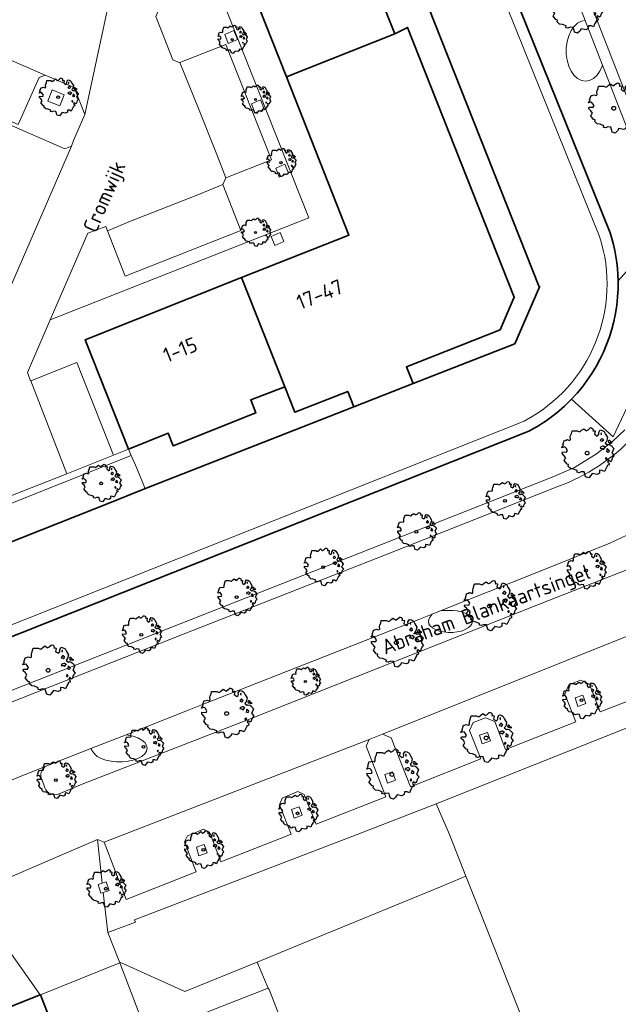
# Model space of a CAD drawing. Header units: metres. Extents: x 152391 to 157968, y 462336 to 467280.
# Tile 220 of 256: x 154906 to 154960, y 464985 to 465073. Entities that reach past the tile are written whole.
import ezdxf
from ezdxf.enums import TextEntityAlignment as Align

# ---------------------------------------------------------------- set-up
doc = ezdxf.new("R2010")
doc.units = ezdxf.units.M
doc.header["$LTSCALE"] = 0.75
doc.layers.get('0').update_dxf_attribs({"lineweight": 25})
for name, color, linetype, lineweight in [('B-GV-GR-BOOM-S', 252, 'Continuous', 25), ('B-WE-GK-BESCHOEIING-G', 251, 'GK-BESCHOEIING', 35), ('B-WE-GR-BEPLANTING_CULTUUR_BODEMBEDEKKER-GV', 251, 'Continuous', 18), ('B-WE-GR-BEPLANTING_CULTUUR_HEESTERS-GV', 251, 'Continuous', 18), ('B-WE-GR-GROENVOORZIENING-GV', 251, 'Continuous', 18), ('B-WE-OG-BEBOUWING-GV', 6, 'Continuous', 35), ('B-WE-OG-BEBOUWING-T18', 1, 'Continuous', 18), ('B-WE-OG-TERREIN_CULTUURSCHEIDING-GV', 251, 'Continuous', 18), ('B-WE-OG-TOPOGRAFIE-T18', 1, 'Continuous', 18), ('B-WE-OG-WATER_SLOOT-GV', 251, 'Continuous', 18), ('B-WE-VH-VERHARDING_ASFALT-GV', 251, 'Continuous', 18), ('B-WE-VH-VERHARDING_BETONSTRAATSTEEN-GV', 251, 'Continuous', 18), ('B-WE-VH-VERHARDING_TEGEL-GV', 251, 'Continuous', 18), ('B-WE-VH-VERHARDING_TEGEL_RUBBER-GV', 251, 'Continuous', 18)]:
    doc.layers.add(name, color=color, linetype=linetype, lineweight=lineweight)
doc.styles.add('NLCS-ISO-M750-T18', font='NLCS-ISO.ttf', dxfattribs={"height": 1.35})
doc.linetypes.add('GK-BESCHOEIING', pattern='A,30,-5,[1,NLCS.SHX,S=1,R=0,X=0,Y=0],-5', length=40)

# ---------------------------------------------------------------- blocks, each defined once
blk = doc.blocks.new('SGR-BOOM_21_30')
at = {"linetype": 'Continuous'}
for p, q in [((-1.458, 0.858), (-1.342, 0.908)), ((-1.342, 0.908), (-1.179, 0.858)), ((-1.179, 0.858), (-1.121, 0.924)), ((-1.133, 1.088), (-1.109, 1.187)), ((-1.121, 0.924), (-1.133, 1.088)), ((-1.109, 1.187), (-1.051, 1.335)), ((-1.051, 1.335), (-1.016, 1.499)), ((-1.016, 1.499), (-0.668, 1.499)), ((-0.668, 1.499), (-0.516, 1.433)), ((-0.516, 1.433), (-0.47, 1.45)), ((-0.47, 1.45), (-0.365, 1.548)), ((-0.365, 1.548), (-0.226, 1.647)), ((-0.226, 1.647), (-0.133, 1.581)), ((-0.133, 1.581), (-0.063, 1.515)), ((-0.063, 1.515), (0.065, 1.581)), ((0.065, 1.581), (0.205, 1.712)), ((0.205, 1.712), (0.263, 1.729)), ((0.263, 1.729), (0.333, 1.696)), ((0.333, 1.696), (0.391, 1.647)), ((0.402, 1.532), (0.379, 1.499)), ((0.379, 1.499), (0.53, 1.515)), ((0.391, 1.647), (0.402, 1.532)), ((0.542, 1.483), (0.507, 1.285)), ((0.507, 1.285), (0.565, 1.236)), ((0.53, 1.515), (0.542, 1.483)), ((0.565, 1.236), (0.693, 1.154)), ((0.693, 1.154), (0.751, 1.203)), ((0.751, 1.203), (0.798, 1.285)), ((0.786, 1.4), (0.891, 1.565)), ((0.798, 1.285), (0.786, 1.4)), ((0.891, 1.565), (1.019, 1.532)), ((0.937, 0.908), (0.891, 0.875)), ((0.972, 1.368), (0.926, 1.335)), ((0.926, 1.335), (0.949, 1.253)), ((0.972, 0.973), (0.937, 0.908)), ((0.949, 1.253), (0.961, 1.236)), ((0.961, 1.269), (0.972, 1.368)), ((1.03, 0.973), (0.972, 0.973)), ((1.019, 1.532), (1.158, 1.45)), ((1.077, 0.94), (1.03, 0.973)), ((1.124, 0.875), (1.077, 0.94)), ((1.158, 1.45), (1.251, 1.269)), ((1.251, 1.269), (1.379, 1.055)), ((1.379, 1.055), (1.321, 0.793)), ((-1.703, 0.365), (-1.656, 0.48)), ((-1.493, 0.415), (-1.703, 0.365)), ((-1.679, -0.029), (-1.668, 0.086)), ((-1.668, 0.086), (-1.389, 0.07)), ((-1.656, 0.48), (-1.598, 0.53)), ((-1.633, 0.579), (-1.528, 0.875)), ((-1.598, 0.53), (-1.633, 0.579)), ((-1.528, 0.875), (-1.458, 0.858)), ((-1.423, 0.333), (-1.493, 0.415)), ((-1.33, 0.185), (-1.423, 0.333)), ((-1.389, 0.07), (-1.33, 0.185)), ((0.891, 0.875), (0.926, 0.825)), ((0.926, 0.415), (0.891, 0.333)), ((0.891, 0.333), (1.03, 0.316)), ((0.926, 0.825), (0.984, 0.842)), ((1.054, 0.464), (0.926, 0.415)), ((0.984, 0.842), (1.03, 0.776)), ((1.03, 0.776), (1.077, 0.842)), ((1.03, 0.316), (1.112, 0.251)), ((1.112, 0.464), (1.054, 0.464)), ((1.077, 0.842), (1.124, 0.875)), ((1.217, 0.398), (1.112, 0.464)), ((1.112, 0.251), (1.205, 0.365)), ((1.205, 0.365), (1.24, 0.415)), ((1.321, 0.793), (1.228, 0.694)), ((1.228, 0.694), (1.275, 0.628)), ((1.275, 0.628), (1.379, 0.563)), ((1.344, 0.185), (1.31, 0.103)), ((1.434, 0.049), (1.31, 0.103)), ((1.356, 0.3), (1.344, 0.234)), ((1.344, 0.234), (1.344, 0.185)), ((1.426, 0.234), (1.356, 0.3)), ((1.379, 0.563), (1.438, 0.595)), ((1.472, 0.201), (1.426, 0.234)), ((1.434, 0.049), (1.507, 0.136)), ((1.472, 0.858), (1.438, 0.809)), ((1.438, 0.809), (1.461, 0.743)), ((1.438, 0.595), (1.565, 0.563)), ((1.461, 0.743), (1.531, 0.694)), ((1.542, 0.858), (1.472, 0.858)), ((1.507, 0.136), (1.472, 0.201)), ((1.531, 0.727), (1.635, 0.678)), ((1.531, 0.694), (1.542, 0.727)), ((1.624, 0.76), (1.542, 0.858)), ((1.565, 0.563), (1.635, 0.513)), ((1.728, 0.71), (1.624, 0.76)), ((1.635, 0.678), (1.728, 0.71)), ((1.635, 0.513), (1.81, 0.316)), ((1.717, 0.103), (1.67, 0.037)), ((1.67, 0.037), (1.763, -0.094)), ((1.81, 0.316), (1.717, 0.103)), ((-1.54, -0.177), (-1.679, -0.029)), ((-1.551, -0.505), (-1.493, -0.423)), ((-1.354, -0.752), (-1.551, -0.505)), ((-1.435, -0.324), (-1.54, -0.177)), ((-1.493, -0.423), (-1.435, -0.324)), ((-1.249, -0.784), (-1.354, -0.752)), ((-1.272, -0.899), (-1.249, -0.784)), ((1.286, -0.292), (1.24, -0.357)), ((1.24, -0.357), (1.251, -0.423)), ((1.263, -0.423), (1.333, -0.407)), ((1.333, -0.341), (1.286, -0.292)), ((1.356, -0.883), (1.286, -1.014)), ((1.333, -0.407), (1.333, -0.341)), ((1.368, -0.834), (1.356, -0.883)), ((1.484, -0.801), (1.368, -0.834)), ((1.461, -0.472), (1.391, -0.587)), ((1.391, -0.587), (1.426, -0.637)), ((1.426, -0.637), (1.496, -0.702)), ((1.577, -0.587), (1.461, -0.472)), ((1.496, -0.702), (1.484, -0.801)), ((1.658, -0.522), (1.577, -0.587)), ((1.682, -0.423), (1.658, -0.522)), ((1.717, -0.308), (1.682, -0.423)), ((1.845, -0.177), (1.717, -0.308)), ((1.763, -0.094), (1.845, -0.177)), ((-1.109, -1.047), (-1.272, -0.899)), ((-0.912, -1.08), (-1.109, -1.047)), ((-0.668, -1.179), (-0.912, -1.08)), ((-0.679, -1.294), (-0.668, -1.179)), ((-0.551, -1.326), (-0.679, -1.294)), ((-0.4, -1.261), (-0.551, -1.326)), ((-0.191, -1.277), (-0.4, -1.261)), ((-0.156, -1.425), (-0.191, -1.277)), ((-0.133, -1.491), (-0.156, -1.425)), ((-0.098, -1.606), (-0.133, -1.491)), ((0.112, -1.671), (-0.098, -1.606)), ((0.251, -1.524), (0.112, -1.671)), ((0.356, -1.376), (0.251, -1.524)), ((0.682, -1.441), (0.356, -1.376)), ((0.833, -1.359), (0.682, -1.441)), ((0.844, -1.162), (0.833, -1.359)), ((1.03, -1.179), (0.844, -1.162)), ((1.182, -1.244), (1.03, -1.179)), ((1.286, -1.014), (1.182, -1.244))]:
    blk.add_line(p, q, dxfattribs=at)
blk.add_circle((0, 0), 0.126, dxfattribs=at)
blk = doc.blocks.new('SGR-BOOM_31_50')
at = {"linetype": 'Continuous'}
for p, q in [((-1.479, 1.582), (-1.402, 1.78)), ((-1.402, 1.78), (-1.355, 1.999)), ((-1.355, 1.999), (-0.89, 1.999)), ((-0.89, 1.999), (-0.688, 1.911)), ((-0.688, 1.911), (-0.626, 1.933)), ((-0.626, 1.933), (-0.487, 2.064)), ((-0.487, 2.064), (-0.301, 2.196)), ((-0.301, 2.196), (-0.177, 2.108)), ((-0.177, 2.108), (-0.084, 2.02)), ((-0.084, 2.02), (0.087, 2.108)), ((0.087, 2.108), (0.273, 2.283)), ((0.273, 2.283), (0.351, 2.305)), ((0.351, 2.305), (0.444, 2.261)), ((0.444, 2.261), (0.521, 2.196)), ((0.537, 2.042), (0.506, 1.999)), ((0.506, 1.999), (0.707, 2.02)), ((0.521, 2.196), (0.537, 2.042)), ((0.723, 1.977), (0.676, 1.714)), ((0.707, 2.02), (0.723, 1.977)), ((1.048, 1.867), (1.188, 2.086)), ((1.064, 1.714), (1.048, 1.867)), ((1.188, 2.086), (1.358, 2.042)), ((1.296, 1.823), (1.234, 1.78)), ((1.234, 1.78), (1.265, 1.67)), ((1.281, 1.692), (1.296, 1.823)), ((1.358, 2.042), (1.545, 1.933)), ((1.545, 1.933), (1.669, 1.692)), ((-2.177, 0.772), (-2.038, 1.166)), ((-2.038, 1.166), (-1.944, 1.144)), ((-1.944, 1.144), (-1.789, 1.21)), ((-1.789, 1.21), (-1.572, 1.144)), ((-1.572, 1.144), (-1.495, 1.232)), ((-1.51, 1.451), (-1.479, 1.582)), ((-1.495, 1.232), (-1.51, 1.451)), ((0.676, 1.714), (0.754, 1.648)), ((0.754, 1.648), (0.924, 1.539)), ((0.924, 1.539), (1.002, 1.604)), ((1.002, 1.604), (1.064, 1.714)), ((1.25, 1.21), (1.188, 1.166)), ((1.188, 1.166), (1.234, 1.101)), ((1.234, 1.101), (1.312, 1.122)), ((1.296, 1.298), (1.25, 1.21)), ((1.265, 1.67), (1.281, 1.648)), ((1.374, 1.298), (1.296, 1.298)), ((1.312, 1.122), (1.374, 1.035)), ((1.436, 1.254), (1.374, 1.298)), ((1.374, 1.035), (1.436, 1.122)), ((1.498, 1.166), (1.436, 1.254)), ((1.436, 1.122), (1.498, 1.166)), ((1.762, 1.057), (1.638, 0.925)), ((1.638, 0.925), (1.7, 0.838)), ((1.669, 1.692), (1.839, 1.407)), ((1.839, 1.407), (1.762, 1.057)), ((1.963, 1.144), (1.917, 1.079)), ((1.917, 1.079), (1.948, 0.991)), ((1.948, 0.991), (2.041, 0.925)), ((2.056, 1.144), (1.963, 1.144)), ((2.041, 0.969), (2.18, 0.903)), ((2.041, 0.925), (2.056, 0.969)), ((2.165, 1.013), (2.056, 1.144)), ((2.304, 0.947), (2.165, 1.013)), ((2.18, 0.903), (2.304, 0.947)), ((-2.27, 0.487), (-2.208, 0.641)), ((-1.991, 0.553), (-2.27, 0.487)), ((-2.239, -0.038), (-2.224, 0.115)), ((-2.224, 0.115), (-1.851, 0.093)), ((-2.208, 0.641), (-2.131, 0.706)), ((-2.131, 0.706), (-2.177, 0.772)), ((-1.898, 0.444), (-1.991, 0.553)), ((-1.774, 0.246), (-1.898, 0.444)), ((-1.851, 0.093), (-1.774, 0.246)), ((1.234, 0.553), (1.188, 0.444)), ((1.188, 0.444), (1.374, 0.422)), ((1.405, 0.619), (1.234, 0.553)), ((1.374, 0.422), (1.483, 0.334)), ((1.483, 0.619), (1.405, 0.619)), ((1.622, 0.531), (1.483, 0.619)), ((1.483, 0.334), (1.607, 0.487)), ((1.607, 0.487), (1.653, 0.553)), ((1.7, 0.838), (1.839, 0.75)), ((1.793, 0.246), (1.746, 0.137)), ((1.911, 0.065), (1.746, 0.137)), ((1.808, 0.4), (1.793, 0.312)), ((1.793, 0.312), (1.793, 0.246)), ((1.901, 0.312), (1.808, 0.4)), ((1.839, 0.75), (1.917, 0.794)), ((1.963, 0.268), (1.901, 0.312)), ((1.911, 0.065), (2.01, 0.181)), ((1.917, 0.794), (2.087, 0.75)), ((2.01, 0.181), (1.963, 0.268)), ((2.087, 0.75), (2.18, 0.684)), ((2.18, 0.684), (2.413, 0.422)), ((2.289, 0.137), (2.227, 0.049)), ((2.227, 0.049), (2.351, -0.126)), ((2.413, 0.422), (2.289, 0.137)), ((-2.053, -0.235), (-2.239, -0.038)), ((-2.069, -0.673), (-1.991, -0.564)), ((-1.805, -1.002), (-2.069, -0.673)), ((-1.913, -0.433), (-2.053, -0.235)), ((-1.991, -0.564), (-1.913, -0.433)), ((1.715, -0.389), (1.653, -0.476)), ((1.653, -0.476), (1.669, -0.564)), ((1.684, -0.564), (1.777, -0.542)), ((1.777, -0.454), (1.715, -0.389)), ((1.777, -0.542), (1.777, -0.454)), ((1.948, -0.63), (1.855, -0.783)), ((1.855, -0.783), (1.901, -0.849)), ((1.901, -0.849), (1.994, -0.936)), ((2.103, -0.783), (1.948, -0.63)), ((2.211, -0.695), (2.103, -0.783)), ((2.242, -0.564), (2.211, -0.695)), ((2.289, -0.411), (2.242, -0.564)), ((2.459, -0.235), (2.289, -0.411)), ((2.351, -0.126), (2.459, -0.235)), ((-1.665, -1.046), (-1.805, -1.002)), ((-1.696, -1.199), (-1.665, -1.046)), ((-1.479, -1.396), (-1.696, -1.199)), ((-1.216, -1.44), (-1.479, -1.396)), ((-0.89, -1.571), (-1.216, -1.44)), ((-0.906, -1.725), (-0.89, -1.571)), ((-0.735, -1.769), (-0.906, -1.725)), ((-0.533, -1.681), (-0.735, -1.769)), ((-0.254, -1.703), (-0.533, -1.681)), ((-0.208, -1.9), (-0.254, -1.703)), ((1.126, -1.55), (1.11, -1.812)), ((1.374, -1.571), (1.126, -1.55)), ((1.576, -1.659), (1.374, -1.571)), ((1.715, -1.352), (1.576, -1.659)), ((1.808, -1.177), (1.715, -1.352)), ((1.824, -1.112), (1.808, -1.177)), ((1.979, -1.068), (1.824, -1.112)), ((1.994, -0.936), (1.979, -1.068)), ((-0.177, -1.988), (-0.208, -1.9)), ((-0.13, -2.141), (-0.177, -1.988)), ((0.149, -2.229), (-0.13, -2.141)), ((0.335, -2.031), (0.149, -2.229)), ((0.475, -1.834), (0.335, -2.031)), ((0.909, -1.922), (0.475, -1.834)), ((1.11, -1.812), (0.909, -1.922))]:
    blk.add_line(p, q, dxfattribs=at)
blk.add_circle((0, 0), 0.169, dxfattribs=at)
blk = doc.blocks.new('SGR-BOOM_0_20')
at = {"linetype": 'Continuous'}
for p, q in [((-0.85, 0.816), (-0.832, 0.89)), ((-0.832, 0.89), (-0.788, 1.001)), ((-0.788, 1.001), (-0.762, 1.124)), ((-0.762, 1.124), (-0.501, 1.124)), ((-0.501, 1.124), (-0.387, 1.075)), ((-0.387, 1.075), (-0.352, 1.087)), ((-0.352, 1.087), (-0.274, 1.161)), ((-0.274, 1.161), (-0.169, 1.235)), ((-0.169, 1.235), (-0.099, 1.186)), ((-0.099, 1.186), (-0.047, 1.137)), ((-0.047, 1.137), (0.049, 1.186)), ((0.049, 1.186), (0.154, 1.284)), ((0.154, 1.284), (0.197, 1.297)), ((0.197, 1.297), (0.25, 1.272)), ((0.25, 1.272), (0.293, 1.235)), ((0.302, 1.149), (0.284, 1.124)), ((0.284, 1.124), (0.398, 1.137)), ((0.293, 1.235), (0.302, 1.149)), ((0.407, 1.112), (0.38, 0.964)), ((0.38, 0.964), (0.424, 0.927)), ((0.398, 1.137), (0.407, 1.112)), ((0.424, 0.927), (0.52, 0.865)), ((0.52, 0.865), (0.564, 0.902)), ((0.564, 0.902), (0.598, 0.964)), ((0.59, 1.05), (0.668, 1.173)), ((0.598, 0.964), (0.59, 1.05)), ((0.668, 1.173), (0.764, 1.149)), ((0.729, 1.026), (0.694, 1.001)), ((0.694, 1.001), (0.712, 0.939)), ((0.712, 0.939), (0.721, 0.927)), ((0.721, 0.952), (0.729, 1.026)), ((0.764, 1.149), (0.869, 1.087)), ((0.869, 1.087), (0.939, 0.952)), ((0.939, 0.952), (1.035, 0.792)), ((-1.277, 0.274), (-1.242, 0.36)), ((-1.12, 0.311), (-1.277, 0.274)), ((-1.259, -0.022), (-1.251, 0.065)), ((-1.251, 0.065), (-1.041, 0.052)), ((-1.242, 0.36), (-1.198, 0.397)), ((-1.225, 0.434), (-1.146, 0.656)), ((-1.198, 0.397), (-1.225, 0.434)), ((-1.146, 0.656), (-1.094, 0.644)), ((-1.068, 0.249), (-1.12, 0.311)), ((-1.094, 0.644), (-1.007, 0.681)), ((-0.998, 0.139), (-1.068, 0.249)), ((-1.041, 0.052), (-0.998, 0.139)), ((-1.007, 0.681), (-0.884, 0.644)), ((-0.884, 0.644), (-0.841, 0.693)), ((-0.841, 0.693), (-0.85, 0.816)), ((0.703, 0.681), (0.668, 0.656)), ((0.668, 0.656), (0.694, 0.619)), ((0.694, 0.311), (0.668, 0.249)), ((0.668, 0.249), (0.773, 0.237)), ((0.694, 0.619), (0.738, 0.631)), ((0.79, 0.348), (0.694, 0.311)), ((0.729, 0.73), (0.703, 0.681)), ((0.773, 0.73), (0.729, 0.73)), ((0.738, 0.631), (0.773, 0.582)), ((0.808, 0.705), (0.773, 0.73)), ((0.773, 0.582), (0.808, 0.631)), ((0.773, 0.237), (0.834, 0.188)), ((0.834, 0.348), (0.79, 0.348)), ((0.843, 0.656), (0.808, 0.705)), ((0.808, 0.631), (0.843, 0.656)), ((0.912, 0.299), (0.834, 0.348)), ((0.834, 0.188), (0.904, 0.274)), ((0.904, 0.274), (0.93, 0.311)), ((0.991, 0.594), (0.921, 0.521)), ((0.921, 0.521), (0.956, 0.471)), ((0.956, 0.471), (1.035, 0.422)), ((1.008, 0.139), (0.982, 0.077)), ((1.075, 0.037), (0.982, 0.077)), ((1.035, 0.792), (0.991, 0.594)), ((1.017, 0.225), (1.008, 0.176)), ((1.008, 0.176), (1.008, 0.139)), ((1.069, 0.176), (1.017, 0.225)), ((1.035, 0.422), (1.078, 0.447)), ((1.104, 0.151), (1.069, 0.176)), ((1.075, 0.037), (1.13, 0.102)), ((1.104, 0.644), (1.078, 0.607)), ((1.078, 0.607), (1.096, 0.557)), ((1.078, 0.447), (1.174, 0.422)), ((1.096, 0.557), (1.148, 0.521)), ((1.157, 0.644), (1.104, 0.644)), ((1.13, 0.102), (1.104, 0.151)), ((1.148, 0.545), (1.226, 0.508)), ((1.148, 0.521), (1.157, 0.545)), ((1.218, 0.57), (1.157, 0.644)), ((1.174, 0.422), (1.226, 0.385)), ((1.296, 0.533), (1.218, 0.57)), ((1.226, 0.508), (1.296, 0.533)), ((1.226, 0.385), (1.357, 0.237)), ((1.287, 0.077), (1.253, 0.028)), ((1.253, 0.028), (1.322, -0.071)), ((1.357, 0.237), (1.287, 0.077)), ((-1.155, -0.132), (-1.259, -0.022)), ((-1.164, -0.379), (-1.12, -0.317)), ((-1.015, -0.564), (-1.164, -0.379)), ((-1.076, -0.243), (-1.155, -0.132)), ((-1.12, -0.317), (-1.076, -0.243)), ((-0.937, -0.588), (-1.015, -0.564)), ((-0.954, -0.675), (-0.937, -0.588)), ((-0.832, -0.785), (-0.954, -0.675)), ((-0.684, -0.81), (-0.832, -0.785)), ((-0.501, -0.884), (-0.684, -0.81)), ((-0.509, -0.97), (-0.501, -0.884)), ((0.633, -0.872), (0.625, -1.019)), ((0.773, -0.884), (0.633, -0.872)), ((0.886, -0.933), (0.773, -0.884)), ((0.965, -0.761), (0.886, -0.933)), ((0.965, -0.219), (0.93, -0.268)), ((0.93, -0.268), (0.939, -0.317)), ((0.947, -0.317), (1, -0.305)), ((1, -0.256), (0.965, -0.219)), ((1.017, -0.662), (0.965, -0.761)), ((1, -0.305), (1, -0.256)), ((1.026, -0.625), (1.017, -0.662)), ((1.113, -0.601), (1.026, -0.625)), ((1.096, -0.354), (1.043, -0.44)), ((1.043, -0.44), (1.069, -0.477)), ((1.069, -0.477), (1.122, -0.527)), ((1.183, -0.44), (1.096, -0.354)), ((1.122, -0.527), (1.113, -0.601)), ((1.244, -0.391), (1.183, -0.44)), ((1.261, -0.317), (1.244, -0.391)), ((1.287, -0.231), (1.261, -0.317)), ((1.383, -0.132), (1.287, -0.231)), ((1.322, -0.071), (1.383, -0.132)), ((-0.413, -0.995), (-0.509, -0.97)), ((-0.3, -0.946), (-0.413, -0.995)), ((-0.143, -0.958), (-0.3, -0.946)), ((-0.117, -1.069), (-0.143, -0.958)), ((-0.099, -1.118), (-0.117, -1.069)), ((-0.073, -1.204), (-0.099, -1.118)), ((0.084, -1.254), (-0.073, -1.204)), ((0.188, -1.143), (0.084, -1.254)), ((0.267, -1.032), (0.188, -1.143)), ((0.511, -1.081), (0.267, -1.032)), ((0.625, -1.019), (0.511, -1.081))]:
    blk.add_line(p, q, dxfattribs=at)
blk.add_circle((0, 0), 0.0948, dxfattribs=at)

msp = doc.modelspace()

# ---------------------------------------------------------------- linework, layer by layer
at = {"layer": 'B-WE-GK-BESCHOEIING-G'}
for points in [[(154943.71, 465093.2), (154945.988, 465092.111), (154945.003, 465089.679), (154959.276, 465054.272)], [(154952.87, 465049.41), (154936.99, 465089.589)], [(154950.68, 465044.25), (154952.95, 465049.459)], [(154941.518, 465040.678), (154950.68, 465044.25)], [(154931.57, 465036.76), (154936.18, 465038.561)], [(154951.961, 465036.381), (154860.388, 465000)], [(154914.31, 465029.97), (154917.15, 465031.11), (154931.57, 465036.76)], [(154917.15, 465031.11), (154914.31, 465029.97), (154838.643, 465000)]]:
    msp.add_lwpolyline(points, dxfattribs=at)
for points in [[(154959.276, 465054.272, -0.073323), (154960.001, 465049.949)], [(154960.001, 465049.949, -0.199205), (154955.803, 465039.257)], [(154955.803, 465039.257, -0.08068), (154951.961, 465036.381)]]:
    msp.add_lwpolyline(points, format="xyb", dxfattribs=at)
at = {"layer": 'B-WE-GR-BEPLANTING_CULTUUR_BODEMBEDEKKER-GV'}
msp.add_lwpolyline([(154940.052, 464956.29), (154928.52, 464986), (154928.44, 464986.13), (154917.63, 464981.88)], dxfattribs=at)
at = {"layer": 'B-WE-GR-BEPLANTING_CULTUUR_HEESTERS-GV'}
msp.add_lwpolyline([(154946.282, 464996.226), (154944.79, 465000), (154943.602, 465002.746), (154936.462, 465000), (154916.39, 464992.28), (154916.48, 464992.09), (154913.97, 464991.16), (154915.06, 464988.402), (154915.056, 464988.481), (154920.94, 464985.84), (154927.45, 464988.47), (154929.91, 464989.5), (154943.98, 464995.28)], close=True, dxfattribs=at)
at = {"layer": 'B-WE-GR-GROENVOORZIENING-GV'}
for points in [[(154924.521, 465072.16), (154924.836, 465071.345), (154925.669, 465071.702), (154925.342, 465072.517)], [(154908.977, 465067.178), (154908.571, 465066.149), (154909.661, 465065.71), (154910.039, 465066.715)], [(154926.939, 465065.895), (154927.254, 465065.08), (154928.087, 465065.437), (154927.759, 465066.252)], [(154929.128, 465060.109), (154929.443, 465059.294), (154930.276, 465059.651), (154929.949, 465060.466)], [(154928.715, 465053.94), (154929.03, 465053.126), (154929.862, 465053.483), (154929.535, 465054.297)], [(154956.361, 465011.535), (154957.099, 465011.801), (154956.825, 465012.565), (154956.122, 465012.317)], [(154947.751, 465008.17), (154948.49, 465008.436), (154948.215, 465009.199), (154947.512, 465008.951)], [(154939.19, 465004.618), (154939.929, 465004.884), (154939.654, 465005.648), (154938.951, 465005.4)], [(154930.776, 465001.458), (154931.515, 465001.724), (154931.24, 465002.488), (154930.537, 465002.24)], [(154922.205, 464998.064), (154922.943, 464998.33), (154922.669, 464999.093), (154921.966, 464998.845)], [(154913.359, 464994.687), (154913.575, 464994.765), (154914.098, 464994.953), (154913.823, 464995.716), (154913.483, 464995.596), (154913.121, 464995.468)]]:
    msp.add_lwpolyline(points, close=True, dxfattribs=at)
at = {"layer": 'B-WE-OG-BEBOUWING-GV'}
for points in [[(154930.09, 465068.345), (154939.87, 465072.209), (154938.61, 465075.399), (154939.8, 465075.87), (154936.85, 465083.36), (154935.76, 465082.92), (154934.33, 465086.5), (154924.47, 465082.57)], [(154941.518, 465040.678), (154940.91, 465042.17), (154949.36, 465045.53), (154950.64, 465048.465), (154941.02, 465072.8), (154939.87, 465072.209), (154930.09, 465068.345), (154935.73, 465054.07), (154926.05, 465050.225), (154929.96, 465040.38), (154930.841, 465038.083), (154935.614, 465039.956), (154936.18, 465038.561)], [(154926.05, 465050.225), (154911.95, 465044.625), (154915.837, 465034.767), (154919.43, 465036.2), (154919.89, 465035.05), (154927.32, 465038.02), (154926.87, 465039.19), (154929.96, 465040.38)], [(154907.881, 464985.528), (154895.853, 464980.743), (154895.399, 464981.897), (154893.811, 464981.268), (154896.421, 464974.68), (154903.401, 464977.425), (154909.8, 464979.93), (154910.05, 464980.03), (154907.899, 464985.535)]]:
    msp.add_lwpolyline(points, close=True, dxfattribs=at)
at = {"layer": 'B-WE-OG-TERREIN_CULTUURSCHEIDING-GV'}
for points in [[(154952.501, 465095.702), (154948.76, 465097.29), (154940.976, 465100.594), (154940.635, 465099.652), (154947.519, 465096.73), (154948.653, 465096.249), (154951.356, 465095.102), (154951.5, 465095.041), (154951.5, 465094.735), (154951.748, 465092.856), (154952.029, 465090.721), (154952.379, 465087.981), (154953.014, 465084.95), (154953.772, 465082.19), (154954.731, 465079.349), (154957.039, 465073.412), (154958.598, 465069.401), (154964.355, 465054.595)], [(154965.29, 465054.95), (154959.486, 465069.879), (154955.671, 465079.69)], [(154960.594, 465036.497), (154959.533, 465035.459), (154958.036, 465034.319), (154956.063, 465033.101), (154954.189, 465032.295), (154938.653, 465026.16), (154920.493, 465019.01), (154900.472, 465011.1)], [(154909.59, 465003.66), (154911.66, 465004.53), (154927.05, 465010.53), (154952.81, 465020.725), (154983.591, 465032.831)], [(154900.84, 465010.17), (154920.86, 465018.08), (154939.02, 465025.23), (154954.57, 465031.37)], [(154962.84, 465027.96), (154959.24, 465026.28), (154952.515, 465023.575), (154944.051, 465020.2), (154944.668, 465020.2), (154945.084, 465020.2), (154945.491, 465020.156), (154945.87, 465020.072), (154946.207, 465019.949), (154946.485, 465019.795), (154946.693, 465019.615), (154946.822, 465019.417), (154946.865, 465019.21), (154946.822, 465019.003), (154946.693, 465018.805), (154946.485, 465018.625), (154946.207, 465018.471), (154945.87, 465018.348), (154945.491, 465018.264), (154945.084, 465018.22), (154944.668, 465018.22), (154944.261, 465018.264), (154943.882, 465018.348), (154943.545, 465018.471), (154943.267, 465018.625), (154943.059, 465018.805), (154942.93, 465019.003), (154942.887, 465019.21), (154942.93, 465019.417), (154943.059, 465019.615), (154943.226, 465019.871), (154942.02, 465019.39), (154922.365, 465011.652), (154921.32, 465011.24), (154915.624, 465008.996), (154915.808, 465008.955), (154916.283, 465008.849), (154916.703, 465008.697), (154917.051, 465008.504), (154917.311, 465008.279), (154917.472, 465008.031), (154917.526, 465007.773), (154917.472, 465007.515), (154917.311, 465007.267), (154917.051, 465007.042), (154916.703, 465006.849), (154916.283, 465006.697), (154915.808, 465006.591), (154915.3, 465006.537), (154914.78, 465006.537), (154914.272, 465006.591), (154913.797, 465006.697), (154913.377, 465006.849), (154913.029, 465007.042), (154912.769, 465007.267), (154912.608, 465007.515), (154912.457, 465007.748), (154908.483, 465006.183)], [(154908.06, 465004.88), (154908.31, 465004.19)]]:
    msp.add_lwpolyline(points, dxfattribs=at)
for points in [[(154954.57, 465031.37, 0.229777), (154965.47, 465042.77)], [(154908.483, 465006.183, 0.450598), (154908.06, 465004.88)], [(154908.31, 465004.19, 0.434315), (154909.59, 465003.66)]]:
    msp.add_lwpolyline(points, format="xyb", dxfattribs=at)
for points in [[(154903.54, 465032.89), (154902.81, 465032.58), (154901.88, 465030.38), (154890.891, 465026.054), (154890.22, 465025.79), (154872.99, 465018.96), (154854.79, 465011.72), (154836.58, 465004.55), (154829.56, 465001.78), (154829.12, 465000.714), (154829.174, 465000.553), (154836.946, 465003.62), (154855.158, 465010.79), (154873.359, 465018.031), (154890.587, 465024.86), (154891.257, 465025.123), (154902.637, 465029.603), (154903.214, 465030.966), (154903.858, 465029.305), (154916.094, 465034.168), (154915.837, 465034.767), (154914.51, 465034.21), (154910.287, 465032.533), (154904.56, 465030.26)], [(154943.226, 465019.871), (154943.059, 465019.615), (154942.93, 465019.417), (154942.887, 465019.21), (154942.93, 465019.003), (154943.059, 465018.805), (154943.267, 465018.625), (154943.545, 465018.471), (154943.882, 465018.348), (154944.261, 465018.264), (154944.668, 465018.22), (154945.084, 465018.22), (154945.491, 465018.264), (154945.87, 465018.348), (154946.207, 465018.471), (154946.485, 465018.625), (154946.693, 465018.805), (154946.822, 465019.003), (154946.865, 465019.21), (154946.822, 465019.417), (154946.693, 465019.615), (154946.485, 465019.795), (154946.207, 465019.949), (154945.87, 465020.072), (154945.491, 465020.156), (154945.084, 465020.2), (154944.668, 465020.2), (154944.051, 465020.2)], [(154912.457, 465007.748), (154912.608, 465007.515), (154912.769, 465007.267), (154913.029, 465007.042), (154913.377, 465006.849), (154913.797, 465006.697), (154914.272, 465006.591), (154914.78, 465006.537), (154915.3, 465006.537), (154915.808, 465006.591), (154916.283, 465006.697), (154916.703, 465006.849), (154917.051, 465007.042), (154917.311, 465007.267), (154917.472, 465007.515), (154917.526, 465007.773), (154917.472, 465008.031), (154917.311, 465008.279), (154917.051, 465008.504), (154916.703, 465008.697), (154916.283, 465008.849), (154915.808, 465008.955), (154915.624, 465008.996)]]:
    msp.add_lwpolyline(points, close=True, dxfattribs=at)
at = {"layer": 'B-WE-OG-WATER_SLOOT-GV'}
for points in [[(154940.635, 465099.652), (154939.12, 465095.47), (154941.86, 465094.269), (154942.438, 465094.023), (154943.164, 465093.715), (154943.81, 465093.44), (154943.71, 465093.2), (154945.988, 465092.111), (154945.003, 465089.679), (154959.276, 465054.272)], [(154939.12, 465095.47), (154938.779, 465094.528), (154944.816, 465091.881), (154943.925, 465089.679), (154958.335, 465053.932)], [(154959.276, 465054.272), (154945.003, 465089.679), (154945.988, 465092.111), (154943.71, 465093.2), (154941.77, 465094.029), (154941.86, 465094.269), (154939.12, 465095.47)], [(154958.335, 465053.932), (154943.925, 465089.679), (154944.816, 465091.881), (154938.779, 465094.528), (154936.99, 465089.589), (154937.408, 465088.53), (154952.898, 465049.339), (154950.68, 465044.25), (154941.518, 465040.678), (154936.18, 465038.561)], [(154964.355, 465054.595), (154958.598, 465069.401), (154958.566, 465069.31), (154958.352, 465068.847), (154958.082, 465068.464), (154957.767, 465068.178), (154957.421, 465068.002), (154957.059, 465067.942), (154956.697, 465068.002), (154956.351, 465068.178), (154956.036, 465068.464), (154955.766, 465068.847), (154955.552, 465069.309), (154955.404, 465069.832), (154955.329, 465070.391), (154955.329, 465070.963), (154955.404, 465071.522), (154955.552, 465072.044), (154955.766, 465072.507), (154956.036, 465072.89), (154956.351, 465073.176), (154956.697, 465073.352), (154957.039, 465073.412), (154954.731, 465079.349)], [(154960.001, 465049.949), (154962.529, 465052.776), (154963.275, 465052.776), (154964.021, 465049.295), (154963.524, 465046.062), (154962.032, 465041.09), (154959.546, 465035.869), (154955.803, 465039.257)], [(154955.803, 465039.257), (154959.546, 465035.869), (154962.032, 465041.09), (154963.524, 465046.062), (154964.021, 465049.295), (154963.275, 465052.776), (154962.529, 465052.776), (154960.001, 465049.949)], [(154936.18, 465038.561), (154931.57, 465036.76), (154917.343, 465031.186), (154917.15, 465031.11), (154914.31, 465029.97), (154838.643, 465000), (154830.745, 464996.872), (154830.508, 464996.716), (154833.128, 464990.139), (154833.458, 464990.282), (154836.376, 464991.53), (154840.866, 464993.35), (154860.019, 465000.929), (154951.543, 465037.291)], [(154951.543, 465037.291), (154860.019, 465000.929), (154840.866, 464993.35), (154836.376, 464991.53), (154833.458, 464990.282), (154833.128, 464990.139), (154833.47, 464989.28), (154833.613, 464989.298), (154841.26, 464992.43), (154860.388, 465000), (154951.961, 465036.381)], [(154951.961, 465036.381), (154860.388, 465000), (154841.26, 464992.43), (154833.613, 464989.298), (154833.47, 464989.28), (154834.071, 464987.877), (154834.416, 464987.069), (154838.69, 464988.84), (154839.737, 464988.919), (154847.427, 464991.944), (154848.067, 464990.355), (154874.781, 465000.93), (154883.272, 465004.3), (154900.472, 465011.1), (154920.493, 465019.01), (154938.653, 465026.16), (154954.189, 465032.295), (154956.063, 465033.101), (154958.036, 465034.319), (154959.533, 465035.459), (154960.594, 465036.497)]]:
    msp.add_lwpolyline(points, dxfattribs=at)
for points in [[(154958.598, 465069.401), (154957.039, 465073.412), (154956.697, 465073.352), (154956.351, 465073.176), (154956.036, 465072.89), (154955.766, 465072.507), (154955.552, 465072.044), (154955.404, 465071.522), (154955.329, 465070.963), (154955.329, 465070.391), (154955.404, 465069.832), (154955.552, 465069.309), (154955.766, 465068.847), (154956.036, 465068.464), (154956.351, 465068.178), (154956.697, 465068.002), (154957.059, 465067.942), (154957.421, 465068.002), (154957.767, 465068.178), (154958.082, 465068.464), (154958.352, 465068.847), (154958.566, 465069.31)], [(154829.45, 464999.73), (154830.653, 464996.935), (154830.508, 464996.716), (154830.745, 464996.872), (154838.643, 465000), (154914.31, 465029.97), (154917.15, 465031.11), (154917.343, 465031.186), (154916.61, 465033.05), (154916.094, 465034.168), (154903.858, 465029.305), (154830.129, 465000)]]:
    msp.add_lwpolyline(points, close=True, dxfattribs=at)
for points in [[(154951.543, 465037.291, 0.363802), (154958.335, 465053.932)], [(154958.335, 465053.932, -0.363802), (154951.543, 465037.291)], [(154959.276, 465054.272, -0.073323), (154960.001, 465049.949)], [(154960.001, 465049.949, 0.073323), (154959.276, 465054.272)], [(154960.001, 465049.949, -0.199205), (154955.803, 465039.257)], [(154955.803, 465039.257, 0.199205), (154960.001, 465049.949)], [(154955.803, 465039.257, -0.08068), (154951.961, 465036.381)], [(154951.961, 465036.381, 0.08068), (154955.803, 465039.257)]]:
    msp.add_lwpolyline(points, format="xyb", dxfattribs=at)
at = {"layer": 'B-WE-VH-VERHARDING_ASFALT-GV'}
for points in [[(154955.671, 465079.69), (154959.486, 465069.879), (154965.29, 465054.95)], [(154954.57, 465031.37), (154939.02, 465025.23), (154920.86, 465018.08), (154900.84, 465010.17), (154883.64, 465003.37), (154878.332, 465001.263), (154875.149, 465000), (154847.511, 464989.059), (154835.911, 464984.47), (154837.12, 464981.45), (154848.327, 464985.905)], [(154853.59, 464981.93), (154868.1, 464989.38), (154868.14, 464989.401), (154870.017, 464990.361), (154874.55, 464992.68), (154876.116, 464993.358), (154880.745, 464995.19), (154891.752, 464999.548), (154892.892, 465000), (154893.206, 465000.124), (154900.138, 465002.859), (154900.175, 465002.873), (154900.322, 465002.918), (154908.483, 465006.183), (154912.457, 465007.748), (154915.624, 465008.996), (154921.32, 465011.24), (154922.365, 465011.652), (154942.02, 465019.39), (154943.226, 465019.871), (154944.051, 465020.2), (154952.515, 465023.575), (154959.24, 465026.28), (154962.84, 465027.96)]]:
    msp.add_lwpolyline(points, dxfattribs=at)
msp.add_lwpolyline([(154965.47, 465042.77, -0.229777), (154954.57, 465031.37)], format="xyb", dxfattribs=at)
at = {"layer": 'B-WE-VH-VERHARDING_BETONSTRAATSTEEN-GV'}
for points in [[(154891.59, 465083.11), (154888.9, 465076.91), (154893.14, 465075.089), (154893.38, 465074.54), (154891.52, 465070.25), (154904.227, 465064.762), (154905.9, 465064.04), (154907.79, 465068.269), (154908.34, 465068.5), (154893.544, 465074.914), (154896.263, 465081.115), (154911.06, 465074.69), (154910.82, 465075.279), (154912.67, 465079.529), (154898.28, 465085.769), (154896.44, 465081.519), (154895.86, 465081.29)], [(154924.617, 465059.223), (154924.357, 465058.627), (154925.99, 465054.466), (154915.56, 465050.37), (154913.952, 465054.463), (154913.8, 465054.85), (154912.17, 465054.23), (154908.799, 465046.423), (154932.101, 465055.619), (154921.785, 465081.717), (154918.31, 465073.769), (154919.85, 465069.88), (154920.43, 465069.62), (154920.482, 465069.641), (154924.62, 465071.269), (154928.747, 465060.857)], [(154911.92, 465064.93), (154914.17, 465075.48), (154911.64, 465074.459), (154911.06, 465074.69), (154896.263, 465081.115), (154893.544, 465074.914), (154908.34, 465068.5), (154910.94, 465067.37)], [(154924.521, 465072.16), (154925.342, 465072.517), (154925.669, 465071.702), (154924.836, 465071.345)], [(154924.617, 465059.223), (154928.747, 465060.857), (154924.62, 465071.269), (154920.482, 465069.641), (154922.172, 465065.481), (154923.799, 465061.339)], [(154926.939, 465065.895), (154927.759, 465066.252), (154928.087, 465065.437), (154927.254, 465065.08)], [(154904.1, 465046.91), (154910.7, 465062.089), (154910.12, 465061.85), (154904.62, 465064.25), (154898.49, 465050.2), (154898.69, 465049.73), (154903.865, 465047.49)], [(154929.128, 465060.109), (154929.949, 465060.466), (154930.276, 465059.651), (154929.443, 465059.294)], [(154913.952, 465054.463), (154915.56, 465050.37), (154925.99, 465054.466), (154924.357, 465058.627), (154922.252, 465057.77), (154916.039, 465055.308)], [(154914.51, 465034.21), (154911.2, 465042.56), (154907.027, 465040.916), (154910.287, 465032.533)], [(154913.66, 464999.284), (154915.648, 464994.123), (154921.955, 464996.615), (154920.905, 464999.33), (154921.154, 464999.861), (154921.486, 465000), (154922.604, 465000.468), (154923.151, 465000.204), (154923.23, 465000), (154924.187, 464997.527), (154930.446, 465000), (154930.522, 465000.03), (154929.465, 465002.678), (154929.716, 465003.263), (154931.105, 465003.858), (154931.691, 465003.608), (154932.758, 465000.932), (154939.053, 465003.399), (154938.944, 465003.689), (154937.275, 465007.954), (154937.559, 465008.572)]]:
    msp.add_lwpolyline(points, close=True, dxfattribs=at)
for points in [[(154914.17, 465075.48), (154911.92, 465064.93), (154910.89, 465062.589), (154910.7, 465062.089), (154904.1, 465046.91), (154900.87, 465039.45), (154900.692, 465039.041), (154899.57, 465036.47)], [(154890.891, 465026.054), (154901.88, 465030.38), (154902.81, 465032.58), (154903.54, 465032.89), (154904.56, 465030.26), (154910.287, 465032.533), (154907.027, 465040.916), (154907.018, 465040.912), (154906.75, 465041.68), (154908.799, 465046.423), (154912.17, 465054.23), (154913.8, 465054.85), (154913.952, 465054.463), (154916.039, 465055.308), (154922.252, 465057.77), (154924.357, 465058.627), (154924.617, 465059.223), (154923.799, 465061.339), (154922.172, 465065.481), (154920.482, 465069.641), (154920.43, 465069.62), (154919.85, 465069.88), (154918.31, 465073.769)], [(154835.05, 464965.81), (154846.919, 464970.983), (154848.197, 464971.539), (154901.496, 464994.554), (154901.503, 464994.573), (154913.057, 464999.541), (154913.066, 464999.537), (154913.66, 464999.284), (154937.559, 465008.572), (154938.767, 465009.041), (154988.37, 465028.92), (154988.559, 465029.379), (154990.39, 465030.13), (154990.7, 465030.89), (154994.1, 465032.27), (154992.81, 465035.509), (154990.861, 465034.75)], [(154989.098, 465034.999), (154983.591, 465032.831), (154952.81, 465020.725), (154927.05, 465010.53), (154911.66, 465004.53), (154909.59, 465003.66)], [(154988.37, 465028.92), (154938.767, 465009.041), (154939.544, 465008.713), (154941.27, 465004.3), (154947.62, 465006.83), (154946.59, 465009.38), (154946.92, 465010.1), (154948.05, 465010.53), (154948.87, 465010.17), (154949.84, 465007.67), (154956.175, 465010.16), (154955.21, 465012.66), (154955.57, 465013.48), (154956.6, 465013.9), (154957.42, 465013.55), (154958.39, 465011.05), (154964.74, 465013.53)], [(154908.483, 465006.183), (154900.322, 465002.918)], [(154908.31, 465004.19), (154908.06, 465004.88)], [(154917.59, 464981.81), (154915.06, 464988.402), (154907.899, 464985.535), (154910.05, 464980.03)]]:
    msp.add_lwpolyline(points, dxfattribs=at)
for points in [[(154908.06, 465004.88, -0.450598), (154908.483, 465006.183)], [(154909.59, 465003.66, -0.434315), (154908.31, 465004.19)]]:
    msp.add_lwpolyline(points, format="xyb", dxfattribs=at)
at = {"layer": 'B-WE-VH-VERHARDING_TEGEL-GV'}
for points in [[(154915.837, 465034.767), (154911.95, 465044.625), (154926.05, 465050.225), (154935.73, 465054.07), (154930.09, 465068.345), (154924.47, 465082.57), (154924.15, 465083.25), (154935.08, 465087.61), (154934.23, 465089.92), (154937.499, 465097.626), (154935.93, 465098.3), (154931.5, 465088.01), (154927.28, 465089.843), (154926.02, 465090.39), (154925.45, 465090.149), (154924.34, 465087.56), (154921.785, 465081.717), (154932.101, 465055.619), (154908.799, 465046.423), (154906.75, 465041.68), (154907.018, 465040.912), (154907.027, 465040.916), (154911.2, 465042.56), (154914.51, 465034.21)], [(154908.977, 465067.178), (154910.039, 465066.715), (154909.661, 465065.71), (154908.571, 465066.149)], [(154928.715, 465053.94), (154929.535, 465054.297), (154929.862, 465053.483), (154929.03, 465053.126)], [(154956.361, 465011.535), (154956.122, 465012.317), (154956.825, 465012.565), (154957.099, 465011.801)], [(154947.751, 465008.17), (154947.512, 465008.951), (154948.215, 465009.199), (154948.49, 465008.436)], [(154939.19, 465004.618), (154938.951, 465005.4), (154939.654, 465005.648), (154939.929, 465004.884)], [(154930.776, 465001.458), (154930.537, 465002.24), (154931.24, 465002.488), (154931.515, 465001.724)], [(154913.066, 464999.537), (154913.057, 464999.541), (154901.503, 464994.573), (154901.496, 464994.554), (154901.505, 464994.557), (154903.868, 464991.211), (154904.107, 464991.295), (154904.382, 464990.532), (154904.354, 464990.522), (154907.881, 464985.528), (154907.899, 464985.535), (154915.06, 464988.402), (154913.97, 464991.16), (154913.575, 464994.765), (154913.359, 464994.687), (154913.121, 464995.468), (154913.483, 464995.596), (154913.052, 464999.53)], [(154922.205, 464998.064), (154921.966, 464998.845), (154922.669, 464999.093), (154922.943, 464998.33)], [(154927.45, 464988.47), (154920.94, 464985.84), (154915.056, 464988.481), (154915.06, 464988.402), (154917.59, 464981.81), (154917.65, 464981.829), (154917.63, 464981.88), (154928.44, 464986.13)]]:
    msp.add_lwpolyline(points, close=True, dxfattribs=at)
for points in [[(154904.62, 465064.25), (154910.12, 465061.85), (154910.7, 465062.089), (154910.89, 465062.589), (154911.92, 465064.93), (154910.94, 465067.37), (154908.34, 465068.5), (154907.79, 465068.269), (154905.9, 465064.04)], [(154964.74, 465013.53), (154958.39, 465011.05), (154957.42, 465013.55), (154956.6, 465013.9), (154955.57, 465013.48), (154955.21, 465012.66), (154956.175, 465010.16), (154949.84, 465007.67), (154948.87, 465010.17), (154948.05, 465010.53), (154946.92, 465010.1), (154946.59, 465009.38), (154947.62, 465006.83), (154941.27, 465004.3), (154939.544, 465008.713), (154938.767, 465009.041), (154937.559, 465008.572), (154937.275, 465007.954), (154938.944, 465003.689), (154939.053, 465003.399), (154932.758, 465000.932), (154931.691, 465003.608), (154931.105, 465003.858), (154929.716, 465003.263), (154929.465, 465002.678), (154930.522, 465000.03), (154930.446, 465000), (154924.187, 464997.527), (154923.23, 465000), (154923.151, 465000.204), (154922.604, 465000.468), (154921.486, 465000), (154921.154, 464999.861), (154920.905, 464999.33), (154921.955, 464996.615), (154915.648, 464994.123), (154913.66, 464999.284), (154913.066, 464999.537), (154913.052, 464999.53), (154913.483, 464995.596), (154913.823, 464995.716), (154914.098, 464994.953), (154913.575, 464994.765), (154913.97, 464991.16), (154916.48, 464992.09), (154916.39, 464992.28), (154936.462, 465000), (154943.602, 465002.746), (154993.97, 465022.82)], [(154895.853, 464980.743), (154907.881, 464985.528), (154904.354, 464990.522), (154903.643, 464990.266), (154903.405, 464991.047), (154903.868, 464991.211), (154901.505, 464994.557), (154901.496, 464994.554), (154901.3, 464994.02), (154903.44, 464988.51), (154896.557, 464985.759), (154894.597, 464990.504), (154894.049, 464990.768), (154892.645, 464990.242), (154892.352, 464989.598), (154894.255, 464984.864), (154887.348, 464982.147), (154885.745, 464985.882), (154885.18, 464986.108), (154884.46, 464985.838), (154883.747, 464985.571), (154883.52, 464984.952), (154885.009, 464981.206)]]:
    msp.add_lwpolyline(points, dxfattribs=at)
at = {"layer": 'B-WE-VH-VERHARDING_TEGEL_RUBBER-GV'}
msp.add_lwpolyline([(154927.45, 464988.47), (154928.44, 464986.13), (154928.52, 464986), (154940.052, 464956.29), (154940.89, 464954.13), (154943.372, 464955.124), (154959.871, 464961.73), (154947.529, 464993.071), (154946.282, 464996.226), (154943.98, 464995.28), (154929.91, 464989.5)], close=True, dxfattribs=at)

# ---------------------------------------------------------------- block references
at = {"layer": 'B-GV-GR-BOOM-S', "transparency": 33554559}
for name, p in [('SGR-BOOM_31_50', (154956.2, 465074.5)), ('SGR-BOOM_0_20', (154925.2, 465071.7)), ('SGR-BOOM_21_30', (154909.5, 465066.5)), ('SGR-BOOM_0_20', (154927.3, 465066.3)), ('SGR-BOOM_31_50', (154959.6, 465065.5)), ('SGR-BOOM_0_20', (154929.6, 465060.6)), ('SGR-BOOM_0_20', (154927.3, 465054.3)), ('SGR-BOOM_31_50', (154957.2, 465034.4)), ('SGR-BOOM_21_30', (154913.379, 465031.667)), ('SGR-BOOM_21_30', (154949.8, 465030.1)), ('SGR-BOOM_21_30', (154941.8, 465027.3)), ('SGR-BOOM_21_30', (154933.4, 465024.1)), ('SGR-BOOM_21_30', (154957.1, 465023.8)), ('SGR-BOOM_21_30', (154925.6, 465021.4)), ('SGR-BOOM_31_50', (154948.4, 465020.6)), ('SGR-BOOM_21_30', (154917, 465018)), ('SGR-BOOM_31_50', (154940, 465017.3)), ('SGR-BOOM_31_50', (154908.6, 465014.8)), ('SGR-BOOM_0_20', (154931.8, 465013.8)), ('SGR-BOOM_21_30', (154956.7, 465012.1)), ('SGR-BOOM_31_50', (154924.7, 465010.9)), ('SGR-BOOM_31_50', (154948.1, 465008.7)), ('SGR-BOOM_21_30', (154917.2, 465007.9)), ('SGR-BOOM_31_50', (154939.6, 465005.4)), ('SGR-BOOM_21_30', (154909.3, 465004.9)), ('SGR-BOOM_21_30', (154931.1, 465001.9)), ('SGR-BOOM_21_30', (154922.6, 464998.6)), ('SGR-BOOM_21_30', (154913.8, 464995.1))]:
    msp.add_blockref(name, p, dxfattribs=at)

# ---------------------------------------------------------------- texts
at = {"layer": 'B-WE-OG-BEBOUWING-T18', "style": 'NLCS-ISO-M750-T18'}
for s, p in [('17-47', (154933.089, 465048.717)), ('1-15', (154920.512, 465043.721))]:
    msp.add_text(s, height=1.35, rotation=21.7, dxfattribs=at).set_placement(p, align=Align.MIDDLE)
at = {"layer": 'B-WE-OG-TOPOGRAFIE-T18', "style": 'NLCS-ISO-M750-T18'}
for s, rotation, p in [('Cromwijk', 66.3, (154913.845, 465057.452)), ('Abraham Blankaartsingel', 20.4, (154948.141, 465020.112))]:
    msp.add_text(s, height=1.35, rotation=rotation, dxfattribs=at).set_placement(p, align=Align.MIDDLE)

doc.saveas('drawing.dxf')
